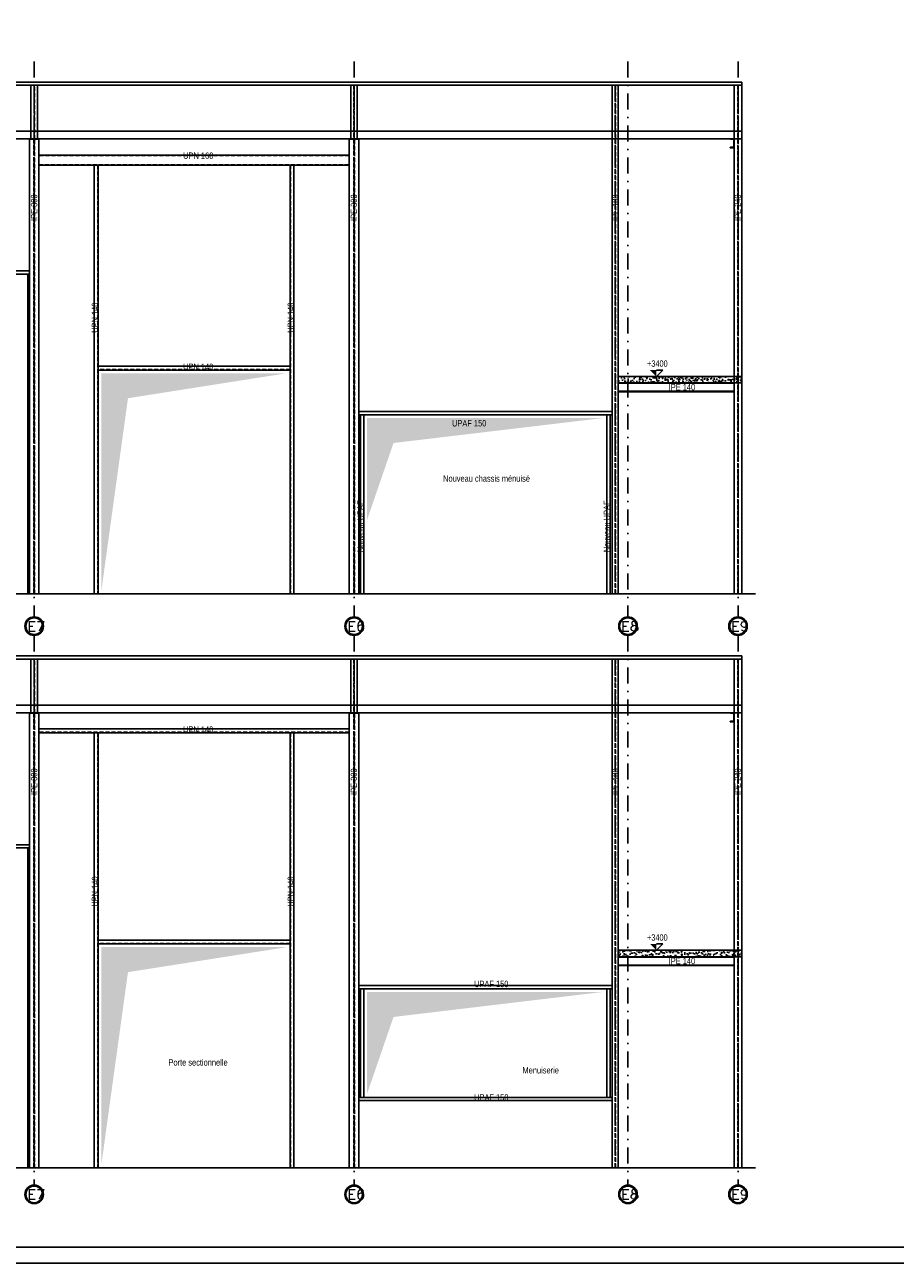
# Model space of a CAD drawing. Extents: x 293186 to 369035, y -341273 to -122059.
# Tile 7 of 64: x 341826 to 355430, y -340378 to -321021. Entities that reach past the tile are written whole.
import ezdxf

# ---------------------------------------------------------------- set-up
doc = ezdxf.new("R2010")
doc.units = 0
doc.header["$LTSCALE"] = 50
doc.linetypes.add('DASHDOT', pattern=[10, 5, -2.5, 0, -2.5])
doc.linetypes.add('HIDDEN', pattern=[1.875, 1.25, -0.625])
doc.layers.add('ECHELLE_1_50', color=7, linetype='CONTINUOUS')
doc.styles.add('ARIAL', font='txt')
doc.styles.add('CADWORK5', font='ROMAND', dxfattribs={"width": 0.8})
pattern_1 = [(50, (0, 0), (-125.61891, 10.99023), [13.135287, -144.488156]), (355, (0, 0), (-24.300517, 131.736788), [10.508225, -115.590525]), (100.4514, (10.47, -0.92), (-101.318482, -120.746483), [11.163275, -122.796035]), (46.1842, (0, 35.03), (-186.913557, 28.988525), [19.702925, -216.732216]), (96.635597, (15.58, 32.61), (-163.694174, -170.60423), [16.74491, -184.19403]), (351.184204, (0, 35.03), (163.69402, 170.60438), [15.76235, -173.38579]), (21, (17.51, 26.27), (-104.540605, 70.513527), [13.135287, -144.488156]), (326, (17.51, 26.27), (42.61355, 127.000716), [10.508225, -115.590525]), (71.4514, (26.23, 20.4), (-147.154197, -56.48708), [11.163275, -122.796035]), (37.5, (0, 0), (2.1296356, 58.302083), [0.125, -114.189422, 0.125, -117.3419, 0.125, -116.028357]), (7.5, (0, 0), (46.0732545, 69.076148), [0.125, -66.902387, 0.125, -111.562359, 0.125, -44.222137]), (-32.5, (-39.056, 0), (93.4921374, -3.9502), [0.125, -43.784288, 0.125, -136.606991, 0.125, -181.266963]), (-42.5, (-56.57, 0), (102.137571, 17.532103), [0.125, -56.919575, 0.125, -90.721053, 0.125, -128.725815])]

# ---------------------------------------------------------------- blocks, each defined once
blk = doc.blocks.new('*D86')
at = {"layer": 'ECHELLE_1_50', "color": 150}
for p, q in [((351697, -335487), (351797, -335387)), ((351797, -335387), (351697, -335387)), ((351597, -335487), (351947, -335487))]:
    blk.add_line(p, q, dxfattribs=at)
blk.add_solid([(351697, -335487), (351697, -335387), (351597, -335387)], dxfattribs=at)
at = {"layer": 'ECHELLE_1_50', "color": 26, "style": 'ARIAL', "width": 0.75}
blk.add_text('+3400', height=100, dxfattribs=at).set_placement((351552, -335337))
blk = doc.blocks.new('*D105')
at = {"layer": 'ECHELLE_1_50', "color": 150}
for p, q in [((351597, -326517), (351947, -326517)), ((351697, -326517), (351797, -326417)), ((351797, -326417), (351697, -326417))]:
    blk.add_line(p, q, dxfattribs=at)
blk.add_solid([(351697, -326517), (351697, -326417), (351597, -326417)], dxfattribs=at)
at = {"layer": 'ECHELLE_1_50', "color": 26, "style": 'ARIAL', "width": 0.75}
blk.add_text('+3400', height=100, dxfattribs=at).set_placement((351552, -326367))

msp = doc.modelspace()

# ---------------------------------------------------------------- hatches: boundary and pattern name
at = {"layer": 'ECHELLE_1_50'}
for points in [[(343023, -329867), (343023, -326467), (345923, -326467), (343439, -326858)], [(347173, -328767), (347173, -327167), (350873, -327167), (347589, -327558)], [(343023, -338837), (343023, -335437), (345923, -335437), (343439, -335829)], [(347173, -337737), (347173, -336137), (350873, -336137), (347589, -336529)]]:
    msp.add_hatch(color=9, dxfattribs=at).paths.add_polyline_path(points)
at = {"layer": 'ECHELLE_1_50', "linetype": 'CONTINUOUS'}
h = msp.add_hatch(dxfattribs=at)
h.set_pattern_fill('AR-CONC', color=9, scale=0.787406, style=0, pattern_type=2)
h.set_pattern_definition(pattern_1)
h.paths.add_polyline_path([(351099, -326517), (351099, -326617), (353033, -326617), (353033, -326517)])
h = msp.add_hatch(dxfattribs=at)
h.set_pattern_fill('AR-CONC', color=9, scale=0.787406, style=0, pattern_type=2)
h.set_pattern_definition(pattern_1)
h.paths.add_polyline_path([(351099, -335487), (351099, -335587), (353033, -335587), (353033, -335487)])

# ---------------------------------------------------------------- linework, layer by layer
at = {"layer": 'ECHELLE_1_50', "color": 3, "linetype": 'DASHDOT'}
for p, q in [((341973, -321596), (341973, -330276)), ((346973, -321596), (346973, -330276)), ((351253, -321596), (351253, -330276)), ((352973, -321596), (352973, -330276)), ((341973, -330566), (341973, -339157)), ((346973, -330566), (346973, -339157)), ((351253, -330566), (351253, -339157)), ((352973, -330566), (352973, -339157))]:
    msp.add_line(p, q, dxfattribs=at)
at = {"layer": 'ECHELLE_1_50', "color": 5, "linetype": 'HIDDEN'}
for p, q in [((341971, -321967), (341971, -322808)), ((341976, -322808), (341976, -321967)), ((346971, -321967), (346971, -322808)), ((346976, -322808), (346976, -321967)), ((351051, -321967), (351051, -329917)), ((351056, -329917), (351056, -321967)), ((352970, -321967), (352970, -329917)), ((352977, -329917), (352977, -321967)), ((341970, -322808), (341970, -329917)), ((341977, -329917), (341977, -322808)), ((346970, -322808), (346970, -329917)), ((346977, -329917), (346977, -322808)), ((346898, -323065), (342048, -323065)), ((342048, -323209), (346898, -323209)), ((342966, -323217), (342966, -329917)), ((345980, -323217), (345980, -329917)), ((345973, -326410), (342973, -326410)), ((341971, -330937), (341971, -331779)), ((341976, -331779), (341976, -330937)), ((346971, -330937), (346971, -331779)), ((346976, -331779), (346976, -330937)), ((351051, -330937), (351051, -338887)), ((351056, -338887), (351056, -330937)), ((352970, -330937), (352970, -338887)), ((352977, -338887), (352977, -330937)), ((341970, -331779), (341970, -338887)), ((341977, -338887), (341977, -331779)), ((346970, -331779), (346970, -338887)), ((346977, -338887), (346977, -331779)), ((346898, -332080), (342048, -332080)), ((342966, -332087), (342966, -338887)), ((345980, -332087), (345980, -338887)), ((345973, -335380), (342973, -335380))]:
    msp.add_line(p, q, dxfattribs=at)
at = {"layer": 'ECHELLE_1_50', "color": 5, "linetype": 'DASHDOT'}
for p, q in [((341973, -321967), (341973, -322808)), ((346973, -321967), (346973, -322808)), ((351053, -321967), (351053, -329917)), ((352973, -321967), (352973, -329917)), ((341973, -322808), (341973, -329917)), ((346973, -322808), (346973, -329917)), ((341973, -330937), (341973, -331779)), ((346973, -330937), (346973, -331779)), ((351053, -330937), (351053, -338887)), ((352973, -330937), (352973, -338887)), ((341973, -331779), (341973, -338887)), ((346973, -331779), (346973, -338887))]:
    msp.add_line(p, q, dxfattribs=at)
at = {"layer": 'ECHELLE_1_50', "color": 5}
for p, q in [((341873, -324917), (341873, -329917)), ((341873, -333887), (341873, -338887))]:
    msp.add_line(p, q, dxfattribs=at)
at = {"layer": 'ECHELLE_1_50', "color": 5, "linetype": 'CONTINUOUS'}
for p, q in [((352913, -326624), (351099, -326624)), ((351099, -326750), (352913, -326750)), ((352913, -335594), (351099, -335594)), ((351099, -335720), (352913, -335720))]:
    msp.add_line(p, q, dxfattribs=at)
at = {"layer": 'ECHELLE_1_50', "color": 7}
for p, q in [((323917, -329917, 2540), (353246, -329917, 2540)), ((323917, -338887, 2540), (353246, -338887, 2540))]:
    msp.add_line(p, q, dxfattribs=at)
at = {"layer": 'ECHELLE_1_50', "color": 32, "linetype": 'CONTINUOUS'}
for points in [[(314023, -298428), (368085, -298428), (368085, -340378), (314023, -340378), (314023, -298428)], [(314273, -298678), (367835, -298678), (367835, -340128), (314273, -340128), (314273, -298678)]]:
    msp.add_lwpolyline(points, dxfattribs=at)
at = {"layer": 'ECHELLE_1_50', "color": 5, "linetype": 'CONTINUOUS'}
for points in [[(353033, -321917), (325163, -321917), (325163, -321967), (353033, -321967)], [(325163, -322683), (353033, -322683), (353033, -322803), (325163, -322803)], [(337048, -324867), (341898, -324867), (341898, -324917), (337048, -324917)], [(347048, -327067), (351008, -327067), (351008, -327117), (347048, -327117)], [(353033, -330887), (325163, -330887), (325163, -330937), (353033, -330937)], [(325163, -331654), (353033, -331654), (353033, -331774), (325163, -331774)], [(337048, -333837), (341898, -333837), (341898, -333887), (337048, -333887)], [(347048, -336037), (351008, -336037), (351008, -336087), (347048, -336087)], [(347073, -337787), (347123, -337787), (347123, -336087), (347073, -336087)], [(350923, -337787), (350973, -337787), (350973, -336087), (350923, -336087)], [(347048, -337787), (351008, -337787), (351008, -337837), (347048, -337837)]]:
    msp.add_lwpolyline(points, close=True, dxfattribs=at)
for points in [[(341923, -321967), (341923, -322808), (342023, -322808), (342023, -321967), (341923, -321967)], [(346923, -321967), (346923, -322808), (347023, -322808), (347023, -321967), (346923, -321967)], [(351008, -321967), (351008, -329917), (351099, -329917), (351099, -321967), (351008, -321967)], [(352913, -321967), (352913, -329917), (353033, -329917), (353033, -321967), (352913, -321967)], [(341898, -322808), (341898, -329917), (342048, -329917), (342048, -322808), (341898, -322808)], [(346898, -322808), (346898, -329917), (347048, -329917), (347048, -322808), (346898, -322808)], [(342048, -323217), (346898, -323217), (346898, -323057), (342048, -323057), (342048, -323217)], [(342973, -323217), (342973, -329917), (342913, -329917), (342913, -323217), (342973, -323217)], [(345973, -323217), (345973, -329917), (346033, -329917), (346033, -323217), (345973, -323217)], [(345973, -326417), (342973, -326417), (342973, -326357), (345973, -326357), (345973, -326417)], [(351099, -326757), (352913, -326757), (352913, -326617), (351099, -326617), (351099, -326757)], [(341923, -330937), (341923, -331779), (342023, -331779), (342023, -330937), (341923, -330937)], [(346923, -330937), (346923, -331779), (347023, -331779), (347023, -330937), (346923, -330937)], [(351008, -330937), (351008, -338887), (351099, -338887), (351099, -330937), (351008, -330937)], [(352913, -330937), (352913, -338887), (353033, -338887), (353033, -330937), (352913, -330937)], [(341898, -331779), (341898, -338887), (342048, -338887), (342048, -331779), (341898, -331779)], [(346898, -331779), (346898, -338887), (347048, -338887), (347048, -331779), (346898, -331779)], [(346898, -332087), (342048, -332087), (342048, -332027), (346898, -332027), (346898, -332087)], [(342973, -332087), (342973, -338887), (342913, -338887), (342913, -332087), (342973, -332087)], [(345973, -332087), (345973, -338887), (346033, -338887), (346033, -332087), (345973, -332087)], [(345973, -335387), (342973, -335387), (342973, -335327), (345973, -335327), (345973, -335387)], [(351099, -335727), (352913, -335727), (352913, -335587), (351099, -335587), (351099, -335727)]]:
    msp.add_lwpolyline(points, dxfattribs=at)
for points in [[(352913, -322943), (352853, -322943), (352853, -322940, -0.414214), (352858, -322935), (352896, -322931, 0.414214), (352906, -322921), (352906, -322873), (352906, -322824, 0.414214), (352896, -322814), (352858, -322810, -0.414214), (352853, -322805), (352853, -322803), (352878, -322803), (352913, -322803)], [(352913, -331914), (352853, -331914), (352853, -331911, -0.414214), (352858, -331906), (352896, -331902, 0.414214), (352906, -331892), (352906, -331844), (352906, -331795, 0.414214), (352896, -331785), (352858, -331781, -0.414214), (352853, -331776), (352853, -331774), (352878, -331774), (352913, -331774)]]:
    msp.add_lwpolyline(points, format="xyb", close=True, dxfattribs=at)
at = {"layer": 'ECHELLE_1_50', "color": 9, "linetype": 'CONTINUOUS'}
for points in [[(351099, -326517), (351099, -326617), (353033, -326617), (353033, -326517)], [(351099, -335487), (351099, -335587), (353033, -335587), (353033, -335487)]]:
    msp.add_lwpolyline(points, close=True, dxfattribs=at)
at = {"layer": 'ECHELLE_1_50', "color": 1, "linetype": 'CONTINUOUS'}
for points in [[(347073, -329917), (347123, -329917), (347123, -327117), (347073, -327117)], [(350923, -329917), (350973, -329917), (350973, -327117), (350923, -327117)]]:
    msp.add_lwpolyline(points, close=True, dxfattribs=at)
at = {"layer": 'ECHELLE_1_50', "color": 3, "linetype": 'CONTINUOUS'}
for centre, radius in [((341973, -330421), 145), ((341973, -330421), 130), ((346973, -330421), 145), ((346973, -330421), 130), ((351253, -330421), 145), ((351253, -330421), 130), ((352973, -330421), 145), ((352973, -330421), 130), ((341973, -339302), 145), ((341973, -339302), 130), ((346973, -339302), 145), ((346973, -339302), 130), ((351253, -339302), 145), ((351253, -339302), 130), ((352973, -339302), 145), ((352973, -339302), 130)]:
    msp.add_circle(centre, radius, dxfattribs=at)

# ---------------------------------------------------------------- block references
at = {"layer": 'ECHELLE_1_50', "color": 0}
for name in ['*D105', '*D86']:
    msp.add_blockref(name, (0, 0), dxfattribs=at)

# ---------------------------------------------------------------- texts
at = {"layer": 'ECHELLE_1_50', "color": 7, "style": 'ARIAL', "width": 0.8}
for s, p in [('UPN 160', (344301, -323117)), ('UPN 140', (344301, -326417)), ('IPE 140', (351890, -326734)), ('UPAF 150', (348503, -327299)), ('Nouveau chassis ménuisé', (348364, -328163)), ('UPN 140', (344301, -332087)), ('IPE 140', (351890, -335704)), ('UPAF 150', (348849, -336063)), ('Porte sectionnelle', (344072, -337290)), ('Menuiserie', (349605, -337412)), ('UPAF 150', (348849, -337837))]:
    msp.add_text(s, height=100, dxfattribs=at).set_placement(p)
for s, p in [('IPE 300', (342022, -324087)), ('IPE 300', (347019, -324087)), ('IPE 180', (351108, -324087)), ('IPE 240', (353019, -324087)), ('UPN 140', (342973, -325835)), ('UPN 140', (346033, -325835)), ('Nouveau UPAF', (347123, -329265)), ('Nouveau UPAF', (350973, -329265)), ('IPE 300', (342022, -333058)), ('IPE 300', (347019, -333058)), ('IPE 180', (351108, -333058)), ('IPE 240', (353019, -333058)), ('UPN 140', (342973, -334805)), ('UPN 140', (346033, -334805))]:
    msp.add_text(s, height=100, rotation=90, dxfattribs=at).set_placement(p)
at = {"layer": 'ECHELLE_1_50', "color": 96, "style": 'CADWORK5', "width": 1.125}
for s, p in [('E7', (341865, -330498)), ('E6', (346865, -330498)), ('E8', (351145, -330498)), ('E9', (352865, -330498)), ('E7', (341865, -339378)), ('E6', (346865, -339378)), ('E8', (351145, -339378)), ('E9', (352865, -339378))]:
    msp.add_text(s, height=150, dxfattribs=at).set_placement(p)

doc.saveas('drawing.dxf')
